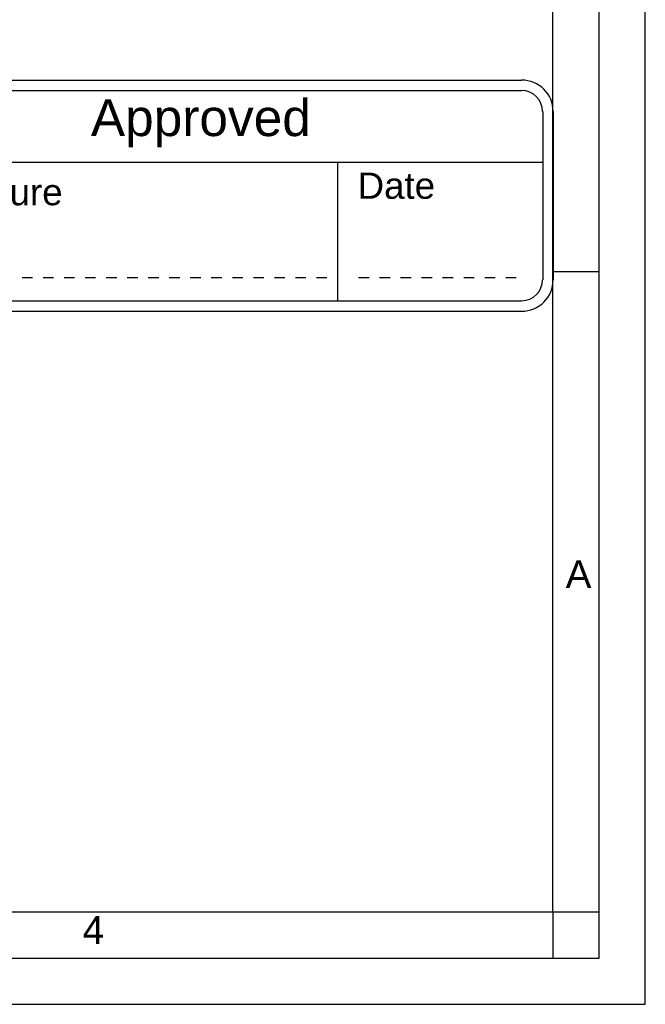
# Model space of a CAD drawing. Header units: millimetres. Extents: x 0 to 420, y 0 to 297.
# Tile 25 of 26: x 352 to 420, y 0 to 106. Entities that reach past the tile are written whole.
import ezdxf

# ---------------------------------------------------------------- set-up
doc = ezdxf.new("R2010")
doc.units = ezdxf.units.MM
doc.header["$LTSCALE"] = 23.1
doc.layers.get('0').update_dxf_attribs({"linetype": 'CONTINUOUS'})
doc.layers.add('DETAIL', color=7, linetype='CONTINUOUS')
doc.styles.add('TEXTSTYLE_10', font='arial.ttf')
doc.styles.add('TEXTSTYLE_2', font='arial.ttf')

# ---------------------------------------------------------------- blocks, each defined once
blk = doc.blocks.new('APPROVED_BL2', base_point=(373.11, 87.44))
at = {"layer": 'DETAIL', "color": 1, "linetype": 'CONTINUOUS'}
for p, q in [((339.59, 99.94), (406.63, 99.94)), ((339.59, 98.8), (406.63, 98.8)), ((336.18, 96.53), (336.18, 78.35)), ((337.32, 96.53), (337.32, 78.35)), ((408.91, 96.53), (408.91, 78.35)), ((410.04, 96.53), (410.04, 78.35)), ((337.32, 91.06), (408.91, 91.06)), ((386.73, 91.06), (386.73, 76.08)), ((339, 78.59), (340.14, 78.59)), ((341.28, 78.59), (342.41, 78.59)), ((343.55, 78.59), (344.68, 78.59)), ((345.82, 78.59), (346.96, 78.59)), ((348.09, 78.59), (349.23, 78.59)), ((350.37, 78.59), (351.5, 78.59)), ((352.64, 78.59), (353.78, 78.59)), ((354.91, 78.59), (356.05, 78.59)), ((357.18, 78.59), (358.32, 78.59)), ((359.46, 78.59), (360.59, 78.59)), ((361.73, 78.59), (362.87, 78.59)), ((364, 78.59), (365.14, 78.59)), ((366.28, 78.59), (367.41, 78.59)), ((368.55, 78.59), (369.68, 78.59)), ((370.82, 78.59), (371.96, 78.59)), ((373.09, 78.59), (374.23, 78.59)), ((375.37, 78.59), (376.5, 78.59)), ((377.64, 78.59), (378.78, 78.59)), ((379.91, 78.59), (381.05, 78.59)), ((382.18, 78.59), (383.32, 78.59)), ((384.46, 78.59), (385.59, 78.59)), ((389, 78.59), (390.14, 78.59)), ((391.28, 78.59), (392.41, 78.59)), ((393.55, 78.59), (394.68, 78.59)), ((395.82, 78.59), (396.96, 78.59)), ((398.09, 78.59), (399.23, 78.59)), ((400.37, 78.59), (401.5, 78.59)), ((402.64, 78.59), (403.78, 78.59)), ((404.91, 78.59), (406.05, 78.59)), ((339.59, 76.08), (406.63, 76.08)), ((339.59, 74.94), (406.63, 74.94))]:
    blk.add_line(p, q, dxfattribs=at)
for centre, radius, start, end in [((339.59, 96.53), 3.41, 90, 180), ((406.63, 96.53), 3.41, 0, 90), ((339.59, 96.53), 2.27, 90, 180), ((406.63, 96.53), 2.27, 0, 90), ((339.59, 78.35), 3.41, 180, 270), ((339.59, 78.35), 2.27, 180, 270), ((406.63, 78.35), 3.41, 270, 360), ((406.63, 78.35), 2.27, 270, 360)]:
    blk.add_arc(centre, radius, start, end, dxfattribs=at)
at = {"layer": 'DETAIL', "color": 2, "linetype": 'CONTINUOUS', "style": 'TEXTSTYLE_10'}
for s, height, p in [('Approved', 3.977, (360.07, 93.88)), ('Date', 2.841, (388.9, 87.1)), ('Signature', 2.841, (340.03, 86.4))]:
    blk.add_text(s, height=height, dxfattribs=at).set_placement(p)

msp = doc.modelspace()

# ---------------------------------------------------------------- linework, layer by layer
at = {"color": 2, "linetype": 'CONTINUOUS'}
for p, q in [((420, 0), (420, 297)), ((415, 5), (415, 292)), ((410, 79.25), (415, 79.25)), ((410.0028, 10.0154), (410.0028, 5.0154)), ((410.0084, 9.9968), (415.0084, 9.9968)), ((20, 5), (415, 5)), ((237.25, 0), (420, 0))]:
    msp.add_line(p, q, dxfattribs=at)
at = {"color": 7, "linetype": 'CONTINUOUS'}
for p, q in [((410, 10), (410, 287)), ((25, 10), (410, 10))]:
    msp.add_line(p, q, dxfattribs=at)

# ---------------------------------------------------------------- block references
at = {"layer": 'DETAIL', "color": 2, "linetype": 'CONTINUOUS'}
msp.add_blockref('APPROVED_BL2', (373.1109, 87.4392), dxfattribs=at)

# ---------------------------------------------------------------- texts
at = {"color": 2, "linetype": 'CONTINUOUS', "char_height": 3, "attachment_point": 1, "line_spacing_factor": 0.9, "style": 'TEXTSTYLE_2'}
for s, insert, width in [('A', (411.3869, 47.9985), 2.788104), ('4', (359.1833, 9.5375), 2.330855)]:
    msp.add_mtext(s, dxfattribs=dict(at, insert=insert, width=width))

doc.saveas('drawing.dxf')
